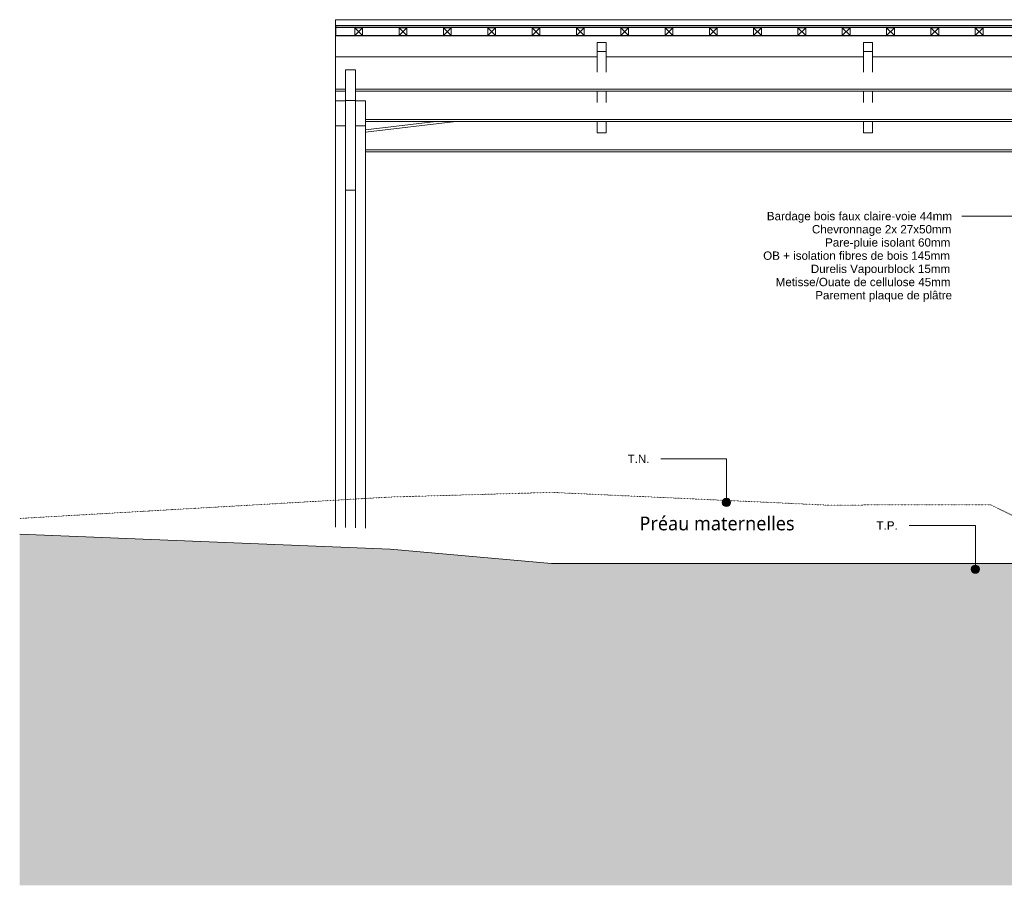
# Model space of a CAD drawing. Header units: millimetres. Extents: x -14541 to 215560, y -3285 to 6136.
# Tile 1 of 50: x -14541 to -5656, y -2955 to 4858. Entities that reach past the tile are written whole.
import ezdxf

# ---------------------------------------------------------------- set-up
doc = ezdxf.new("R2010")
doc.units = ezdxf.units.MM
doc.linetypes.add('A-pointilles', pattern=[0.53, 0, -0.53])
for name, color, linetype, lineweight in [('A-AREA-IDEN', 2, 'Continuous', 9), ('A-DETL-GENF', 92, 'Continuous', 13), ('A-ROOF', 132, 'Continuous', 13), ('A-ROOF-FNSH', 132, 'Continuous', 13), ('C-TOPO-FNSH', 192, 'A-pointilles', 13), ('C-TOPO-PATT', 8, 'Continuous', 100), ('G-ANNO-TEXT', 231, 'Continuous', 9), ('S-BEAM', 12, 'Continuous', 13)]:
    doc.layers.add(name, color=color, linetype=linetype, lineweight=lineweight)
doc.styles.add('Arial', font='arial.ttf', dxfattribs={"height": 75})
doc.styles.add('Trebuchet MS_1', font='trebuc.ttf', dxfattribs={"height": 125})

# ---------------------------------------------------------------- blocks, each defined once
blk = doc.blocks.new('Family - IfcBeam - PANNE-251732-COUPE AA_50')
at = {"layer": 'S-BEAM', "color": 10, "lineweight": 18}
for p, q in [((-11692.1, 4126.6), (-11692.1, 4212.8)), ((-4642, 3956.6), (-11422.1, 3956.6)), ((-4642, 3939.1), (-11422.1, 3939.1))]:
    blk.add_line(p, q, dxfattribs=at)
blk = doc.blocks.new('Family - IfcBeam - PANNE-251766-COUPE AA_50')
at = {"layer": 'S-BEAM', "color": 10, "lineweight": 18}
for p, q in [((-11692.1, 4230.3), (-11692.1, 4522)), ((-11692.1, 4522), (-9329.4, 4522)), ((-9249.4, 4522), (-6926.8, 4522)), ((-6846.8, 4522), (-4642, 4522)), ((-11692.1, 4212.8), (-11692.1, 4230.3)), ((-11602.1, 4230.3), (-11692.1, 4230.3)), ((-11602.1, 4212.8), (-11692.1, 4212.8)), ((-4642, 4230.3), (-11512.1, 4230.3)), ((-4642, 4212.8), (-11512.1, 4212.8))]:
    blk.add_line(p, q, dxfattribs=at)
blk = doc.blocks.new('Family - IfcBeam - POTEAU-251796-COUPE AA_50')
at = {"layer": 'S-BEAM', "color": 10, "lineweight": 18}
for p, q in [((-11512.1, 2261.7), (-11512.1, 570)), ((-11422.1, 2261.7), (-11422.1, 575.2)), ((-11512.1, 570), (-11512.1, 531.5)), ((-11422.1, 575.2), (-11422.1, 536.7)), ((-11422.1, 536.7), (-11422.1, 267.8)), ((-11512.1, 531.5), (-11512.1, 271.5))]:
    blk.add_line(p, q, dxfattribs=at)
blk = doc.blocks.new('Family - IfcBeam - CVT-251838-COUPE AA_50')
at = {"layer": 'S-BEAM', "color": 10, "lineweight": 18}
for p, q in [((-6901.1, 4652.7), (-6926.8, 4652.7)), ((-6926.8, 4652.7), (-6926.8, 4597.1)), ((-6846.8, 4652.7), (-6901.1, 4652.7)), ((-6846.8, 4626.2), (-6846.8, 4652.7)), ((-6846.8, 4570.4), (-6846.8, 4626.2)), ((-6926.8, 4597.1), (-6926.8, 4570.4)), ((-6926.8, 4570.4), (-6872.8, 4570.4)), ((-6926.8, 4570.4), (-6926.8, 4385.9)), ((-6872.8, 4570.4), (-6846.8, 4570.4)), ((-6846.8, 4570.4), (-6846.8, 4385.9)), ((-6926.8, 4212.8), (-6926.8, 4112.1)), ((-6846.8, 4212.8), (-6846.8, 4112.1)), ((-6926.8, 3939.1), (-6926.8, 3838.4)), ((-6846.8, 3939.1), (-6846.8, 3838.4)), ((-6846.8, 3838.4), (-6926.8, 3838.4))]:
    blk.add_line(p, q, dxfattribs=at)
blk = doc.blocks.new('Family - IfcBeam - CVT-251940-COUPE AA_50')
at = {"layer": 'S-BEAM', "color": 10, "lineweight": 18}
for p, q in [((-11422.1, 3864.8), (-10786.6, 3939.1)), ((-11422.1, 3843.6), (-10605.4, 3939.1))]:
    blk.add_line(p, q, dxfattribs=at)
blk = doc.blocks.new('Family - IfcBeam - POTEAU-252236-COUPE AA_50')
at = {"layer": 'S-BEAM', "color": 10, "lineweight": 18}
for p, q in [((-11692.1, 2261.7), (-11692.1, 559.5)), ((-11602.1, 2261.7), (-11602.1, 564.7)), ((-11692.1, 559.5), (-11692.1, 521.1)), ((-11602.1, 564.7), (-11602.1, 526.3)), ((-11692.1, 521.1), (-11692.1, 278.9)), ((-11602.1, 526.3), (-11602.1, 275.2))]:
    blk.add_line(p, q, dxfattribs=at)
blk = doc.blocks.new('Family - IfcBeam - CVT-252332-COUPE AA_50')
at = {"layer": 'S-BEAM', "color": 10, "lineweight": 18}
for p, q in [((-11692.1, 3901.6), (-11692.1, 2261.7)), ((-11602.1, 2261.7), (-11602.1, 3876.6))]:
    blk.add_line(p, q, dxfattribs=at)
blk = doc.blocks.new('Family - IfcBeam - CVT-252384-COUPE AA_50')
at = {"layer": 'S-BEAM', "color": 10, "lineweight": 18}
for p, q in [((-11512.1, 3876.6), (-11512.1, 2261.7)), ((-11422.1, 2261.7), (-11422.1, 3901.6))]:
    blk.add_line(p, q, dxfattribs=at)
blk = doc.blocks.new('Family - IfcBeam - CVT-252400-COUPE AA_50')
at = {"layer": 'S-BEAM', "color": 10, "lineweight": 18}
for p, q in [((-11440.7, 4126.6), (-11512.1, 4126.6)), ((-11512.1, 4126.6), (-11512.1, 4080)), ((-11422.1, 4126.6), (-11440.7, 4126.6)), ((-11422.1, 3948.2), (-11422.1, 4126.6)), ((-11512.1, 4080), (-11512.1, 3901.6)), ((-11422.1, 3901.6), (-11422.1, 3948.2)), ((-11512.1, 3901.6), (-11493.4, 3901.6)), ((-11493.4, 3901.6), (-11422.1, 3901.6))]:
    blk.add_line(p, q, dxfattribs=at)
blk = doc.blocks.new('Family - IfcBeam - CVT-252426-COUPE AA_50')
at = {"layer": 'S-BEAM', "color": 10, "lineweight": 18}
for p, q in [((-11620.7, 4126.6), (-11692.1, 4126.6)), ((-11692.1, 4126.6), (-11692.1, 4080)), ((-11602.1, 4126.6), (-11620.7, 4126.6)), ((-11602.1, 3948.2), (-11602.1, 4126.6)), ((-11692.1, 4080), (-11692.1, 3901.6)), ((-11602.1, 3901.6), (-11602.1, 3948.2)), ((-11692.1, 3901.6), (-11673.4, 3901.6)), ((-11673.4, 3901.6), (-11602.1, 3901.6))]:
    blk.add_line(p, q, dxfattribs=at)
blk = doc.blocks.new('Family - IfcBeam - PANNE-252486-COUPE AA_50')
at = {"layer": 'S-BEAM', "color": 10, "lineweight": 18}
for p, q in [((-4642, 3682.8), (-11422.1, 3682.8)), ((-4642, 3665.3), (-11422.1, 3665.3))]:
    blk.add_line(p, q, dxfattribs=at)
blk = doc.blocks.new('Family - IfcBeam - ARBA-252636-COUPE AA_50')
at = {"layer": 'S-BEAM', "color": 10, "lineweight": 18}
for p, q in [((-11574.8, 4405.9), (-11602.1, 4405.9)), ((-11602.1, 4405.9), (-11602.1, 4214.8)), ((-11512.1, 4405.9), (-11574.8, 4405.9)), ((-11512.1, 4320.6), (-11512.1, 4405.9)), ((-11512.1, 4128.2), (-11512.1, 4320.6)), ((-11602.1, 4214.8), (-11602.1, 4128.2)), ((-11602.1, 4128.2), (-11540.5, 4128.2)), ((-11602.1, 4128.2), (-11602.1, 4126.6)), ((-11540.5, 4128.2), (-11512.1, 4128.2)), ((-11512.1, 4126.6), (-11512.1, 4128.2)), ((-11602.1, 3901.6), (-11602.1, 3876.6)), ((-11512.1, 3876.6), (-11512.1, 3901.6)), ((-11512.1, 3321.1), (-11602.1, 3321.1))]:
    blk.add_line(p, q, dxfattribs=at)
blk = doc.blocks.new('Family - IfcBeam - CVT-252660-COUPE AA_50')
at = {"layer": 'S-BEAM', "color": 10, "lineweight": 18}
for p, q in [((-9303.7, 4652.7), (-9329.4, 4652.7)), ((-9329.4, 4652.7), (-9329.4, 4597.1)), ((-9249.4, 4652.7), (-9303.7, 4652.7)), ((-9249.4, 4626.2), (-9249.4, 4652.7)), ((-9249.4, 4570.4), (-9249.4, 4626.2)), ((-9329.4, 4597.1), (-9329.4, 4570.4)), ((-9329.4, 4570.4), (-9275.5, 4570.4)), ((-9329.4, 4570.4), (-9329.4, 4385.9)), ((-9275.5, 4570.4), (-9249.4, 4570.4)), ((-9249.4, 4570.4), (-9249.4, 4385.9)), ((-9329.4, 4212.8), (-9329.4, 4112.1)), ((-9249.4, 4212.8), (-9249.4, 4112.1)), ((-9329.4, 3939.1), (-9329.4, 3838.4)), ((-9249.4, 3939.1), (-9249.4, 3838.4)), ((-9249.4, 3838.4), (-9329.4, 3838.4))]:
    blk.add_line(p, q, dxfattribs=at)
blk = doc.blocks.new('GROUPE SCOLAIRE ST JULIEN - PRO - Ind A_importrevit_ifc-1-COUPE AA_50')
at = {"layer": 'S-BEAM', "color": 10, "lineweight": 18}
for name in ['Family - IfcBeam - CVT-252660-COUPE AA_50', 'Family - IfcBeam - CVT-251838-COUPE AA_50', 'Family - IfcBeam - PANNE-251766-COUPE AA_50', 'Family - IfcBeam - ARBA-252636-COUPE AA_50', 'Family - IfcBeam - PANNE-251732-COUPE AA_50', 'Family - IfcBeam - CVT-252426-COUPE AA_50', 'Family - IfcBeam - CVT-252400-COUPE AA_50', 'Family - IfcBeam - CVT-251940-COUPE AA_50', 'Family - IfcBeam - CVT-252332-COUPE AA_50', 'Family - IfcBeam - CVT-252384-COUPE AA_50', 'Family - IfcBeam - PANNE-252486-COUPE AA_50', 'Family - IfcBeam - POTEAU-252236-COUPE AA_50', 'Family - IfcBeam - POTEAU-251796-COUPE AA_50']:
    blk.add_blockref(name, (0, 0), dxfattribs=at)
blk = doc.blocks.new('Répétition de détail - Croix 70x70-8055932-COUPE AA_50')
at = {"layer": 'A-DETL-GENF'}
for p, q in [((-11447.8, 4785), (-11517.8, 4785)), ((-11517.8, 4785), (-11517.8, 4715)), ((-11517.8, 4785), (-11447.8, 4785)), ((-11517.8, 4715), (-11517.8, 4785)), ((-11447.8, 4715), (-11517.8, 4785)), ((-11447.8, 4785), (-11517.8, 4715)), ((-11517.8, 4715), (-11447.8, 4715)), ((-11447.8, 4715), (-11517.8, 4715)), ((-11447.8, 4715), (-11447.8, 4785)), ((-11447.8, 4785), (-11447.8, 4715)), ((-11047.8, 4785), (-11117.8, 4785)), ((-11117.8, 4785), (-11117.8, 4715)), ((-11117.8, 4785), (-11047.8, 4785)), ((-11117.8, 4715), (-11117.8, 4785)), ((-11047.8, 4715), (-11117.8, 4785)), ((-11047.8, 4785), (-11117.8, 4715)), ((-11117.8, 4715), (-11047.8, 4715)), ((-11047.8, 4715), (-11117.8, 4715)), ((-11047.8, 4715), (-11047.8, 4785)), ((-11047.8, 4785), (-11047.8, 4715)), ((-10647.8, 4785), (-10717.8, 4785)), ((-10717.8, 4785), (-10717.8, 4715)), ((-10717.8, 4785), (-10647.8, 4785)), ((-10717.8, 4715), (-10717.8, 4785)), ((-10647.8, 4715), (-10717.8, 4785)), ((-10647.8, 4785), (-10717.8, 4715)), ((-10717.8, 4715), (-10647.8, 4715)), ((-10647.8, 4715), (-10717.8, 4715)), ((-10647.8, 4715), (-10647.8, 4785)), ((-10647.8, 4785), (-10647.8, 4715)), ((-10247.8, 4785), (-10317.8, 4785)), ((-10317.8, 4785), (-10317.8, 4715)), ((-10317.8, 4785), (-10247.8, 4785)), ((-10317.8, 4715), (-10317.8, 4785)), ((-10247.8, 4715), (-10317.8, 4785)), ((-10247.8, 4785), (-10317.8, 4715)), ((-10317.8, 4715), (-10247.8, 4715)), ((-10247.8, 4715), (-10317.8, 4715)), ((-10247.8, 4715), (-10247.8, 4785)), ((-10247.8, 4785), (-10247.8, 4715)), ((-9847.8, 4785), (-9917.8, 4785)), ((-9917.8, 4785), (-9917.8, 4715)), ((-9917.8, 4785), (-9847.8, 4785)), ((-9917.8, 4715), (-9917.8, 4785)), ((-9847.8, 4715), (-9917.8, 4785)), ((-9847.8, 4785), (-9917.8, 4715)), ((-9917.8, 4715), (-9847.8, 4715)), ((-9847.8, 4715), (-9917.8, 4715)), ((-9847.8, 4715), (-9847.8, 4785)), ((-9847.8, 4785), (-9847.8, 4715)), ((-9447.8, 4785), (-9517.8, 4785)), ((-9517.8, 4785), (-9517.8, 4715)), ((-9517.8, 4785), (-9447.8, 4785)), ((-9517.8, 4715), (-9517.8, 4785)), ((-9447.8, 4715), (-9517.8, 4785)), ((-9447.8, 4785), (-9517.8, 4715)), ((-9517.8, 4715), (-9447.8, 4715)), ((-9447.8, 4715), (-9517.8, 4715)), ((-9447.8, 4715), (-9447.8, 4785)), ((-9447.8, 4785), (-9447.8, 4715)), ((-9047.8, 4785), (-9117.8, 4785)), ((-9117.8, 4785), (-9117.8, 4715)), ((-9117.8, 4785), (-9047.8, 4785)), ((-9117.8, 4715), (-9117.8, 4785)), ((-9047.8, 4715), (-9117.8, 4785)), ((-9047.8, 4785), (-9117.8, 4715)), ((-9117.8, 4715), (-9047.8, 4715)), ((-9047.8, 4715), (-9117.8, 4715)), ((-9047.8, 4715), (-9047.8, 4785)), ((-9047.8, 4785), (-9047.8, 4715)), ((-8647.8, 4785), (-8717.8, 4785)), ((-8717.8, 4785), (-8717.8, 4715)), ((-8717.8, 4785), (-8647.8, 4785)), ((-8717.8, 4715), (-8717.8, 4785)), ((-8647.8, 4715), (-8717.8, 4785)), ((-8647.8, 4785), (-8717.8, 4715)), ((-8717.8, 4715), (-8647.8, 4715)), ((-8647.8, 4715), (-8717.8, 4715)), ((-8647.8, 4715), (-8647.8, 4785)), ((-8647.8, 4785), (-8647.8, 4715)), ((-8247.8, 4785), (-8317.8, 4785)), ((-8317.8, 4785), (-8317.8, 4715)), ((-8317.8, 4785), (-8247.8, 4785)), ((-8317.8, 4715), (-8317.8, 4785)), ((-8247.8, 4715), (-8317.8, 4785)), ((-8247.8, 4785), (-8317.8, 4715)), ((-8317.8, 4715), (-8247.8, 4715)), ((-8247.8, 4715), (-8317.8, 4715)), ((-8247.8, 4715), (-8247.8, 4785)), ((-8247.8, 4785), (-8247.8, 4715)), ((-7847.8, 4785), (-7917.8, 4785)), ((-7917.8, 4785), (-7917.8, 4715)), ((-7917.8, 4785), (-7847.8, 4785)), ((-7917.8, 4715), (-7917.8, 4785)), ((-7847.8, 4715), (-7917.8, 4785)), ((-7847.8, 4785), (-7917.8, 4715)), ((-7917.8, 4715), (-7847.8, 4715)), ((-7847.8, 4715), (-7917.8, 4715)), ((-7847.8, 4715), (-7847.8, 4785)), ((-7847.8, 4785), (-7847.8, 4715)), ((-7447.8, 4785), (-7517.8, 4785)), ((-7517.8, 4785), (-7517.8, 4715)), ((-7517.8, 4785), (-7447.8, 4785)), ((-7517.8, 4715), (-7517.8, 4785)), ((-7447.8, 4715), (-7517.8, 4785)), ((-7447.8, 4785), (-7517.8, 4715)), ((-7517.8, 4715), (-7447.8, 4715)), ((-7447.8, 4715), (-7517.8, 4715)), ((-7447.8, 4715), (-7447.8, 4785)), ((-7447.8, 4785), (-7447.8, 4715)), ((-7047.8, 4785), (-7117.8, 4785)), ((-7117.8, 4785), (-7117.8, 4715)), ((-7117.8, 4785), (-7047.8, 4785)), ((-7117.8, 4715), (-7117.8, 4785)), ((-7047.8, 4715), (-7117.8, 4785)), ((-7047.8, 4785), (-7117.8, 4715)), ((-7117.8, 4715), (-7047.8, 4715)), ((-7047.8, 4715), (-7117.8, 4715)), ((-7047.8, 4715), (-7047.8, 4785)), ((-7047.8, 4785), (-7047.8, 4715)), ((-6647.8, 4785), (-6717.8, 4785)), ((-6717.8, 4785), (-6717.8, 4715)), ((-6717.8, 4785), (-6647.8, 4785)), ((-6717.8, 4715), (-6717.8, 4785)), ((-6647.8, 4715), (-6717.8, 4785)), ((-6647.8, 4785), (-6717.8, 4715)), ((-6717.8, 4715), (-6647.8, 4715)), ((-6647.8, 4715), (-6717.8, 4715)), ((-6647.8, 4715), (-6647.8, 4785)), ((-6647.8, 4785), (-6647.8, 4715)), ((-6247.8, 4785), (-6317.8, 4785)), ((-6317.8, 4785), (-6317.8, 4715)), ((-6317.8, 4785), (-6247.8, 4785)), ((-6317.8, 4715), (-6317.8, 4785)), ((-6247.8, 4715), (-6317.8, 4785)), ((-6247.8, 4785), (-6317.8, 4715)), ((-6317.8, 4715), (-6247.8, 4715)), ((-6247.8, 4715), (-6317.8, 4715)), ((-6247.8, 4715), (-6247.8, 4785)), ((-6247.8, 4785), (-6247.8, 4715)), ((-5847.8, 4785), (-5917.8, 4785)), ((-5917.8, 4785), (-5917.8, 4715)), ((-5917.8, 4785), (-5847.8, 4785)), ((-5917.8, 4715), (-5917.8, 4785)), ((-5847.8, 4715), (-5917.8, 4785)), ((-5847.8, 4785), (-5917.8, 4715)), ((-5917.8, 4715), (-5847.8, 4715)), ((-5847.8, 4715), (-5917.8, 4715)), ((-5847.8, 4715), (-5847.8, 4785)), ((-5847.8, 4785), (-5847.8, 4715))]:
    blk.add_line(p, q, dxfattribs=at)

msp = doc.modelspace()

# ---------------------------------------------------------------- hatches: boundary and pattern name
at = {"layer": 'C-TOPO-PATT', "lineweight": 13}
h = msp.add_hatch(dxfattribs=at)
h.set_pattern_fill('FP_14', color=256, style=0, pattern_type=2)
h.set_pattern_definition([(45, (12665.99, 6040.61), (213.84253, 356.40374), [1612.9, -806.45]), (135, (12665.99, 6040.61), (213.84253, -356.40374), [1612.9, -806.45])])
h.paths.add_polyline_path([(42997.1, -2954.9), (44331, -2954.9), (44331, -1093.9), (42808.3, -1069.4), (39425.4, -905.3), (38388.8, -871.8), (35705.5, -834), (33936.2, -793.5), (32285.3, -707.2), (30560.3, -550.9), (29024.9, -302.6), (28403.2, -227.7), (27910.2, -200.8), (27751.4, -181.6), (26479.7, -206.7), (25334.1, -127.6), (25304.9, -127.6), (21766.7, -122.6), (21766.7, -605), (-4336.5, -605), (-4336.5, -50), (-9741.7, -50), (-11199.2, 78.3), (-14541.5, 215.7), (-14541.5, -2954.9), (40651.5, -2954.9)])
at = {"layer": 'G-ANNO-TEXT'}
h = msp.add_hatch(color=7, dxfattribs=at)
edge = h.paths.add_edge_path()
edge.add_arc((-8163.4, 500.5), 37.5, 0, 360)
h = msp.add_hatch(color=7, dxfattribs=at)
edge = h.paths.add_edge_path()
edge.add_arc((-5917.1, -101.4), 37.5, 0, 360)

# ---------------------------------------------------------------- linework, layer by layer
at = {"layer": 'A-ROOF', "color": 20, "lineweight": 25}
for p, q in [((-11692, 4807), (22152.2, 4807)), ((-11692, 4807), (-11692, 4714.4)), ((-11692, 4714.4), (-4642, 4714.4))]:
    msp.add_line(p, q, dxfattribs=at)
at = {"layer": 'A-ROOF', "color": 30}
for p, q in [((-11692, 4786.4), (22152.2, 4786.4)), ((-11692, 4522), (-11692, 4714.4))]:
    msp.add_line(p, q, dxfattribs=at)
at = {"layer": 'A-ROOF-FNSH', "color": 30}
for p, q in [((22152.2, 4858.4), (-11692, 4858.4)), ((-11692, 4858.4), (-11692, 4807))]:
    msp.add_line(p, q, dxfattribs=at)
at = {"layer": 'C-TOPO-FNSH', "color": 40}
for p, q in [((-11199.2, 549.6), (-14541.5, 356.4)), ((-9741.7, 591.6), (-11199.2, 549.6)), ((-7669.4, 496.3), (-9741.7, 591.6)), ((-7273.9, 477.3), (-7669.4, 496.3)), ((-5781.2, 479.7), (-7273.9, 477.3)), ((-5776.1, 479), (-5781.2, 479.7)), ((-4803.1, -3.9), (-5776.1, 479))]:
    msp.add_line(p, q, dxfattribs=at)
at = {"layer": 'C-TOPO-FNSH', "color": 7, "linetype": 'Continuous'}
for p, q in [((-11199.2, 78.3), (-14541.5, 215.7)), ((-9741.7, -50), (-11199.2, 78.3)), ((-4336.5, -50), (-9741.7, -50))]:
    msp.add_line(p, q, dxfattribs=at)
at = {"layer": 'G-ANNO-TEXT', "color": 50}
for p, q in [((-4940.1, 3085.8), (-6040.4, 3085.8)), ((-8745.8, 895.4), (-8755.6, 895.4)), ((-8163.4, 895.4), (-8745.8, 895.4)), ((-8163.4, 500.5), (-8163.4, 895.4)), ((-6499.5, 293.5), (-6515.9, 293.5)), ((-5917.1, 293.5), (-6499.5, 293.5)), ((-5917.1, -101.4), (-5917.1, 293.5))]:
    msp.add_line(p, q, dxfattribs=at)
for centre in [(-8163.4, 500.5), (-5917.1, -101.4)]:
    msp.add_circle(centre, 37.5, dxfattribs=at)

# ---------------------------------------------------------------- block references
at = {"lineweight": 5}
msp.add_blockref('GROUPE SCOLAIRE ST JULIEN - PRO - Ind A_importrevit_ifc-1-COUPE AA_50', (0, 0), dxfattribs=at)
at = {"layer": 'A-DETL-GENF'}
msp.add_blockref('Répétition de détail - Croix 70x70-8055932-COUPE AA_50', (0, 0), dxfattribs=at)

# ---------------------------------------------------------------- texts
at = {"layer": 'G-ANNO-TEXT', "color": 7, "char_height": 75, "attachment_point": 1, "style": 'Arial'}
for s, insert, width in [('Bardage bois faux claire-voie 44mm', (-7798.9, 3123.3), 2008.227), ('Chevronnage 2x 27x50mm', (-7392.1, 3004.2), 1515.189), ('Pare-pluie isolant 60mm', (-7273, 2885.2), 1370.886), ('OB + isolation fibres de bois 145mm', (-7832, 2766.1), 2048.312), ('Durelis Vapourblock 15mm', (-7402, 2647), 1527.215), ('Metisse/Ouate de cellulose 45mm', (-7719.5, 2528), 1912.025), ('Parement plaque de plâtre', (-7362.3, 2408.9), 1479.113), ('T.N.', (-9055.6, 932.9), 240.506), ('T.P.', (-6809.3, 331), 232.489)]:
    msp.add_mtext(s, dxfattribs=dict(at, insert=insert, width=width))

# ---------------------------------------------------------------- next in the draw order: texts
at = {"layer": 'A-AREA-IDEN', "insert": (-8948.2, 374), "char_height": 125, "width": 1747.679, "attachment_point": 1, "style": 'Trebuchet MS_1', "bg_fill": 3, "box_fill_scale": 1.25, "bg_fill_color": 256, "bg_fill_true_color": 13158600, "bg_fill_transparency": 0}
msp.add_mtext('Préau maternelles', dxfattribs=at)

doc.saveas('drawing.dxf')
